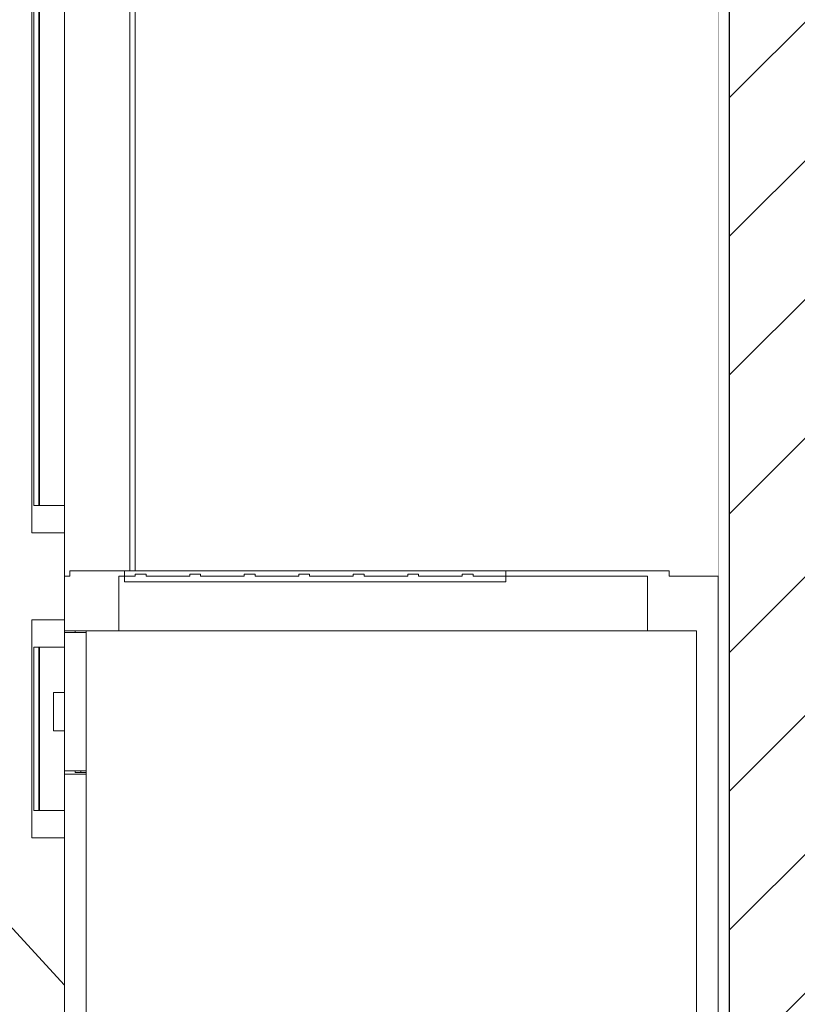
# Model space of a CAD drawing. Header units: millimetres. Extents: x 58537 to 97688, y -8921 to 14216.
# Tile 27 of 189: x 67764 to 68478, y 507 to 1411. Entities that reach past the tile are written whole.
import ezdxf

# ---------------------------------------------------------------- set-up
doc = ezdxf.new("R2010")
doc.units = ezdxf.units.MM
doc.header["$MEASUREMENT"] = 0
doc.linetypes.add('Wipeout_Contour', pattern=[1000, 0, -1000])
for name, color, linetype in [('Nowe_A-Meble-Kuchnia', 7, 'Continuous'), ('Nowe_A-Wymiary-Zewnętrzne', 7, 'Continuous'), ('Nowe_A-Ściany-Działowe', 7, 'Continuous'), ('Nowe_Drzwi Archicad', 7, 'Continuous')]:
    doc.layers.add(name, color=color, linetype=linetype)
for name, color, linetype, lineweight in [('Nowe_A-Meble-Kuchnia_Nr_pióra__24', 7, 'Continuous', 15), ('Nowe_A-Meble-Kuchnia_Nr_pióra__4', 7, 'Continuous', 13), ('Nowe_A-Wymiary-Zewnętrzne_Nr_pióra__46', 5, 'Continuous', 15), ('Nowe_A-Ściany-Działowe_Nr_pióra__27', 7, 'Continuous', 25), ('Nowe_A-Ściany-Działowe_Nr_pióra__47', 7, 'Continuous', 15), ('Nowe_Drzwi Archicad_Nr_pióra__3', 7, 'Continuous', 13)]:
    doc.layers.add(name, color=color, linetype=linetype, lineweight=lineweight)
doc.layers.add('Nowe_A-Wymiary-Zewnętrzne_Nr_pióra__45', color=7, linetype='Continuous', lineweight=15, true_color=0x40a5ff)
doc.layers.add('Nowe_A-Wymiary-Zewnętrzne_Nr_pióra__85', color=7, linetype='Continuous', lineweight=13, true_color=0x80c2ff)
doc.styles.add('STYL_AUTOMATYCZNY_2', font='arial.ttf')
doc.dimstyles.new('STYL_AUTOMATYCZNY__1', dxfattribs={"dimtxt": 125, "dimasz": 47.5, "dimexe": 0.18, "dimexo": 20, "dimgap": 0, "dimtad": 1, "dimdec": 1, "dimlfac": 0.1, "dimzin": 0, "dimdsep": 46, "dimtxsty": 'STYL_AUTOMATYCZNY_2', "dimblk": 'ARROWHEAD_11', "dimblk1": 'ARROWHEAD_11', "dimblk2": 'ARROWHEAD_11', "dimcen": 0.09, "dimclrd": 256, "dimclre": 256, "dimclrt": 5, "dimadec": 1, "dimazin": 0, "dimtfac": 1, "dimtdec": 4, "dimtmove": 0, "dimatfit": 3, "dimfxl": 0, "dimtolj": 1, "dimtzin": 0, "dimarcsym": 0})

# ---------------------------------------------------------------- blocks, each defined once
blk = doc.blocks.new('ElemPrzekroju_81')
at = {"layer": 'Nowe_A-Ściany-Działowe', "linetype": 'Continuous', "lineweight": 0, "true_color": 0x000000}
h = blk.add_hatch(dxfattribs=at)
h.set_pattern_fill('Bloczki_ceramiczne', color=18, style=0, pattern_type=2)
h.set_pattern_definition([(45, (0, 0), (-63.63961, 63.63961), [])])
h.paths.add_polyline_path([(68415.09, 2550), (68415.09, 2540), (68415.09, -140), (68415.09, -210), (68530.09, -210), (68530.09, 2550)])
h = blk.add_hatch(dxfattribs=at)
h.set_pattern_fill('Tynk', color=18, style=0, pattern_type=2)
h.set_pattern_definition([(0, (0, 0), (0, 86.60254), [0, -50]), (0, (25, 43.3), (0, 86.60254), [0, -50])])
h.paths.add_polyline_path([(68415.09, 2540), (68405.09, 2540), (68405.09, -140), (68415.09, -140)])
at = {"layer": 'Nowe_A-Ściany-Działowe_Nr_pióra__27', "color": 7, "linetype": 'Continuous', "lineweight": 25, "flags": 128}
blk.add_lwpolyline([(68415.09, 2550), (68415.09, 2540), (68415.09, -140), (68415.09, -210)], dxfattribs=at)
at = {"layer": 'Nowe_A-Ściany-Działowe_Nr_pióra__47', "color": 7, "linetype": 'Continuous', "lineweight": 15}
blk.add_line((68405.09, 2540), (68405.09, 900), dxfattribs=at)
at = {"layer": 'Nowe_A-Ściany-Działowe_Nr_pióra__47', "color": 7, "linetype": 'Continuous', "lineweight": 15, "flags": 128}
blk.add_lwpolyline([(68405.09, 900), (68405.09, 850), (68405.09, 110), (68405.09, 90), (68405.09, 0), (68405.09, -20), (68405.09, -70), (68405.09, -140)], dxfattribs=at)
blk = doc.blocks.new('ElemPrzekroju_87')
at = {"color": 254, "linetype": 'Wipeout_Contour', "lineweight": 0, "ltscale": 407218.670096}
blk.add_wipeout([(67805.09, 2074.5), (67865.09, 2074.5), (67865.09, 905), (67870.09, 905), (67870.09, 2075), (67805.09, 2075)], dxfattribs=at).dxf.layer = 'Nowe_A-Ściany-Działowe'
blk = doc.blocks.new('ElemPrzekroju_88')
at = {"color": 254, "linetype": 'Wipeout_Contour', "lineweight": 0, "ltscale": 531300.380185}
blk.add_wipeout([(67805.09, 2540), (65240.07, 2540), (65240.07, 12), (65265.07, 12), (65265.07, 0), (67258.07, 0), (67258.07, 2117), (67805.09, 2117)], dxfattribs=at).dxf.layer = 'Nowe_A-Ściany-Działowe'
blk = doc.blocks.new('ElemPrzekroju_89')
at = {"color": 254, "linetype": 'Wipeout_Contour', "lineweight": 0, "ltscale": 271235.297379}
blk.add_wipeout([(67805.09, 1781.67), (67782.28, 1781.67), (67782.28, 965), (67805.09, 965)], dxfattribs=at).dxf.layer = 'Nowe_Drzwi Archicad'
at = {"color": 254, "linetype": 'Wipeout_Contour', "lineweight": 0, "ltscale": 542408.951551}
blk.add_wipeout([(67782.28, 685), (67805.09, 685), (67805.09, 758.05), (67795.09, 758.05), (67795.09, 793.38), (67805.09, 793.38), (67805.09, 835), (67782.28, 835)], dxfattribs=at).dxf.layer = 'Nowe_Drzwi Archicad'
at = {"layer": 'Nowe_Drzwi Archicad_Nr_pióra__3', "color": 7, "linetype": 'Continuous', "lineweight": 13}
blk.add_line((67805.09, 524.76), (67375.07, 992.94), dxfattribs=at)
blk = doc.blocks.new('ElemPrzekroju_91')
at = {"color": 254, "linetype": 'Wipeout_Contour', "lineweight": 0, "ltscale": 474915.998687}
blk.add_wipeout([(67805.09, 2074.5), (67805.09, 900), (67810.09, 900), (67810.09, 905), (67861.61, 905), (67865.09, 905), (67865.09, 2074.5)], dxfattribs=at).dxf.layer = 'Nowe_A-Meble-Kuchnia'
at = {"color": 254, "linetype": 'Wipeout_Contour', "lineweight": 0, "ltscale": 409356.736517}
blk.add_wipeout([(68405.09, 2075), (67870.09, 2075), (67870.09, 905), (68360.09, 905), (68360.09, 900), (68405.09, 900)], dxfattribs=at).dxf.layer = 'Nowe_A-Meble-Kuchnia'
at = {"color": 254, "linetype": 'Wipeout_Contour', "lineweight": 0, "ltscale": 271178.372852}
blk.add_wipeout([(67781.78, 965), (67781.78, 1781.67), (67777.12, 1781.67), (67777.12, 965)], dxfattribs=at).dxf.layer = 'Nowe_A-Meble-Kuchnia'
at = {"color": 254, "linetype": 'Wipeout_Contour', "lineweight": 0, "ltscale": 271261.629151}
blk.add_wipeout([(67805.09, 850), (67805.09, 848.5), (67815.09, 848.5), (67815.09, 850)], dxfattribs=at).dxf.layer = 'Nowe_A-Meble-Kuchnia'
at = {"color": 254, "linetype": 'Wipeout_Contour', "lineweight": 0, "ltscale": 271135.018425}
blk.add_wipeout([(67781.78, 685), (67781.78, 835), (67777.12, 835), (67777.12, 685)], dxfattribs=at).dxf.layer = 'Nowe_A-Meble-Kuchnia'
at = {"color": 254, "linetype": 'Wipeout_Contour', "lineweight": 0, "ltscale": 406913.469418}
blk.add_wipeout([(67805.09, 718.5), (67825.09, 718.5), (67825.09, 720), (67815.09, 720), (67815.09, 721.5), (67805.09, 721.5)], dxfattribs=at).dxf.layer = 'Nowe_A-Meble-Kuchnia'
at = {"color": 254, "linetype": 'Wipeout_Contour', "lineweight": 0, "ltscale": 271228.453141}
blk.add_wipeout([(67802.46, 660), (67805.09, 660), (67805.09, 685), (67802.46, 685)], dxfattribs=at).dxf.layer = 'Nowe_A-Meble-Kuchnia'
at = {"layer": 'Nowe_A-Meble-Kuchnia_Nr_pióra__4', "color": 7, "linetype": 'Continuous', "lineweight": 13}
for p, q in [((67865.09, 905), (67865.09, 2074.5)), ((67870.09, 905), (67870.09, 2075)), ((67805.09, 718.5), (67805.09, 721.5))]:
    blk.add_line(p, q, dxfattribs=at)
at = {"color": 254, "linetype": 'Wipeout_Contour', "lineweight": 0, "ltscale": 271188.694812}
blk.add_wipeout([(67782.28, 1781.67), (67781.78, 1781.67), (67781.78, 965), (67782.28, 965)], dxfattribs=at).dxf.layer = 'Nowe_A-Meble-Kuchnia'
at = {"color": 254, "linetype": 'Wipeout_Contour', "lineweight": 0, "ltscale": 271241.873228}
blk.add_wipeout([(67802.46, 940), (67805.09, 940), (67805.09, 965), (67802.46, 965)], dxfattribs=at).dxf.layer = 'Nowe_A-Meble-Kuchnia'
at = {"color": 254, "linetype": 'Wipeout_Contour', "lineweight": 0, "ltscale": 271236.298811}
blk.add_wipeout([(67805.09, 860), (67802.46, 860), (67802.46, 835), (67805.09, 835)], dxfattribs=at).dxf.layer = 'Nowe_A-Meble-Kuchnia'
at = {"color": 254, "linetype": 'Wipeout_Contour', "lineweight": 0, "ltscale": 271145.342066}
blk.add_wipeout([(67782.28, 835), (67781.78, 835), (67781.78, 685), (67782.28, 685)], dxfattribs=at).dxf.layer = 'Nowe_A-Meble-Kuchnia'
at = {"color": 254, "linetype": 'Wipeout_Contour', "lineweight": 0, "ltscale": 271212.865446}
blk.add_wipeout([(67797.3, 660), (67802.46, 660), (67802.46, 685), (67797.3, 685)], dxfattribs=at).dxf.layer = 'Nowe_A-Meble-Kuchnia'
at = {"layer": 'Nowe_A-Meble-Kuchnia_Nr_pióra__4', "color": 7, "linetype": 'Continuous', "lineweight": 13}
for p, q in [((67805.09, 685), (67802.46, 685)), ((67802.46, 660), (67805.09, 660))]:
    blk.add_line(p, q, dxfattribs=at)
at = {"color": 254, "linetype": 'Wipeout_Contour', "lineweight": 0, "ltscale": 271226.286304}
blk.add_wipeout([(67797.3, 940), (67802.46, 940), (67802.46, 965), (67797.3, 965)], dxfattribs=at).dxf.layer = 'Nowe_A-Meble-Kuchnia'
at = {"color": 254, "linetype": 'Wipeout_Contour', "lineweight": 0, "ltscale": 271220.711567}
blk.add_wipeout([(67802.46, 860), (67797.3, 860), (67797.3, 835), (67802.46, 835)], dxfattribs=at).dxf.layer = 'Nowe_A-Meble-Kuchnia'
at = {"color": 254, "linetype": 'Wipeout_Contour', "lineweight": 0, "ltscale": 271192.661805}
blk.add_wipeout([(67792.36, 660), (67797.3, 660), (67797.3, 685), (67792.36, 685)], dxfattribs=at).dxf.layer = 'Nowe_A-Meble-Kuchnia'
at = {"layer": 'Nowe_A-Meble-Kuchnia_Nr_pióra__4', "color": 7, "linetype": 'Continuous', "lineweight": 13}
for p, q in [((67805.09, 965), (67805.09, 1781.67)), ((67805.09, 965), (67802.46, 965)), ((67805.09, 940), (67805.09, 965)), ((67802.46, 940), (67805.09, 940)), ((67805.09, 900), (67805.09, 940)), ((67805.09, 860), (67802.46, 860)), ((67805.09, 848.5), (67805.09, 850)), ((67802.46, 835), (67805.09, 835)), ((67802.46, 685), (67797.3, 685)), ((67797.3, 660), (67802.46, 660))]:
    blk.add_line(p, q, dxfattribs=at)
at = {"color": 254, "linetype": 'Wipeout_Contour', "lineweight": 0, "ltscale": 271206.083662}
blk.add_wipeout([(67792.36, 940), (67797.3, 940), (67797.3, 965), (67792.36, 965)], dxfattribs=at).dxf.layer = 'Nowe_A-Meble-Kuchnia'
at = {"color": 254, "linetype": 'Wipeout_Contour', "lineweight": 0, "ltscale": 271200.50851}
blk.add_wipeout([(67797.3, 860), (67792.36, 860), (67792.36, 835), (67797.3, 835)], dxfattribs=at).dxf.layer = 'Nowe_A-Meble-Kuchnia'
at = {"color": 254, "linetype": 'Wipeout_Contour', "lineweight": 0, "ltscale": 271173.705155}
blk.add_wipeout([(67787.82, 660), (67792.36, 660), (67792.36, 685), (67787.82, 685)], dxfattribs=at).dxf.layer = 'Nowe_A-Meble-Kuchnia'
at = {"layer": 'Nowe_A-Meble-Kuchnia_Nr_pióra__4', "color": 7, "linetype": 'Continuous', "lineweight": 13}
for p, q in [((67802.46, 965), (67797.3, 965)), ((67797.3, 940), (67802.46, 940)), ((67802.46, 860), (67797.3, 860)), ((67797.3, 835), (67802.46, 835)), ((67797.3, 685), (67792.36, 685)), ((67792.36, 660), (67797.3, 660))]:
    blk.add_line(p, q, dxfattribs=at)
at = {"color": 254, "linetype": 'Wipeout_Contour', "lineweight": 0, "ltscale": 271187.127951}
blk.add_wipeout([(67787.82, 940), (67792.36, 940), (67792.36, 965), (67787.82, 965)], dxfattribs=at).dxf.layer = 'Nowe_A-Meble-Kuchnia'
at = {"color": 254, "linetype": 'Wipeout_Contour', "lineweight": 0, "ltscale": 271181.552409}
blk.add_wipeout([(67792.36, 860), (67787.82, 860), (67787.82, 835), (67792.36, 835)], dxfattribs=at).dxf.layer = 'Nowe_A-Meble-Kuchnia'
at = {"color": 254, "linetype": 'Wipeout_Contour', "lineweight": 0, "ltscale": 271156.571485}
blk.add_wipeout([(67783.8, 660), (67787.82, 660), (67787.82, 685), (67783.8, 685)], dxfattribs=at).dxf.layer = 'Nowe_A-Meble-Kuchnia'
at = {"layer": 'Nowe_A-Meble-Kuchnia_Nr_pióra__4', "color": 7, "linetype": 'Continuous', "lineweight": 13}
for p, q in [((67797.3, 965), (67792.36, 965)), ((67792.36, 940), (67797.3, 940)), ((67797.3, 860), (67792.36, 860)), ((67792.36, 835), (67797.3, 835))]:
    blk.add_line(p, q, dxfattribs=at)
at = {"color": 254, "linetype": 'Wipeout_Contour', "lineweight": 0, "ltscale": 271169.995129}
blk.add_wipeout([(67783.8, 940), (67787.82, 940), (67787.82, 965), (67783.8, 965)], dxfattribs=at).dxf.layer = 'Nowe_A-Meble-Kuchnia'
at = {"color": 254, "linetype": 'Wipeout_Contour', "lineweight": 0, "ltscale": 271164.419235}
blk.add_wipeout([(67787.82, 860), (67783.8, 860), (67783.8, 835), (67787.82, 835)], dxfattribs=at).dxf.layer = 'Nowe_A-Meble-Kuchnia'
at = {"color": 254, "linetype": 'Wipeout_Contour', "lineweight": 0, "ltscale": 271141.781394}
blk.add_wipeout([(67780.42, 660), (67783.8, 660), (67783.8, 685), (67780.42, 685)], dxfattribs=at).dxf.layer = 'Nowe_A-Meble-Kuchnia'
at = {"layer": 'Nowe_A-Meble-Kuchnia_Nr_pióra__4', "color": 7, "linetype": 'Continuous', "lineweight": 13}
for p, q in [((67792.36, 685), (67787.82, 685)), ((67787.82, 660), (67792.36, 660))]:
    blk.add_line(p, q, dxfattribs=at)
at = {"color": 254, "linetype": 'Wipeout_Contour', "lineweight": 0, "ltscale": 271155.20577}
blk.add_wipeout([(67780.42, 940), (67783.8, 940), (67783.8, 965), (67780.42, 965)], dxfattribs=at).dxf.layer = 'Nowe_A-Meble-Kuchnia'
at = {"color": 254, "linetype": 'Wipeout_Contour', "lineweight": 0, "ltscale": 271149.629571}
blk.add_wipeout([(67783.8, 860), (67780.42, 860), (67780.42, 835), (67783.8, 835)], dxfattribs=at).dxf.layer = 'Nowe_A-Meble-Kuchnia'
at = {"color": 254, "linetype": 'Wipeout_Contour', "lineweight": 0, "ltscale": 271129.784269}
blk.add_wipeout([(67777.8, 660), (67780.42, 660), (67780.42, 685), (67777.8, 685)], dxfattribs=at).dxf.layer = 'Nowe_A-Meble-Kuchnia'
at = {"layer": 'Nowe_A-Meble-Kuchnia_Nr_pióra__4', "color": 7, "linetype": 'Continuous', "lineweight": 13}
for p, q in [((67792.36, 965), (67787.82, 965)), ((67787.82, 940), (67792.36, 940)), ((67792.36, 860), (67787.82, 860)), ((67787.82, 835), (67792.36, 835)), ((67787.82, 685), (67783.8, 685)), ((67783.8, 660), (67787.82, 660))]:
    blk.add_line(p, q, dxfattribs=at)
at = {"color": 254, "linetype": 'Wipeout_Contour', "lineweight": 0, "ltscale": 271143.209239}
blk.add_wipeout([(67777.8, 940), (67780.42, 940), (67780.42, 965), (67777.8, 965)], dxfattribs=at).dxf.layer = 'Nowe_A-Meble-Kuchnia'
at = {"color": 254, "linetype": 'Wipeout_Contour', "lineweight": 0, "ltscale": 271137.632794}
blk.add_wipeout([(67780.42, 860), (67777.8, 860), (67777.8, 835), (67780.42, 835)], dxfattribs=at).dxf.layer = 'Nowe_A-Meble-Kuchnia'
at = {"layer": 'Nowe_A-Meble-Kuchnia_Nr_pióra__4', "color": 7, "linetype": 'Continuous', "lineweight": 13}
for p, q in [((67787.82, 965), (67783.8, 965)), ((67783.8, 940), (67787.82, 940)), ((67787.82, 860), (67783.8, 860)), ((67783.8, 835), (67787.82, 835))]:
    blk.add_line(p, q, dxfattribs=at)
at = {"color": 254, "linetype": 'Wipeout_Contour', "lineweight": 0, "ltscale": 542337.946687}
blk.add_wipeout([(67777.8, 1806.67), (67776, 1806.67), (67776, 940), (67777.8, 940), (67777.8, 965), (67777.12, 965), (67777.12, 1781.67), (67777.8, 1781.67)], dxfattribs=at).dxf.layer = 'Nowe_A-Meble-Kuchnia'
at = {"color": 254, "linetype": 'Wipeout_Contour', "lineweight": 0, "ltscale": 542250.733194}
blk.add_wipeout([(67777.8, 860), (67776, 860), (67776, 660), (67777.8, 660), (67777.8, 685), (67777.12, 685), (67777.12, 835), (67777.8, 835)], dxfattribs=at).dxf.layer = 'Nowe_A-Meble-Kuchnia'
at = {"layer": 'Nowe_A-Meble-Kuchnia_Nr_pióra__4', "color": 7, "linetype": 'Continuous', "lineweight": 13}
for p, q in [((67781.78, 965), (67781.78, 1781.67)), ((67782.28, 1781.67), (67782.28, 965)), ((67781.78, 685), (67781.78, 835)), ((67782.28, 835), (67782.28, 685))]:
    blk.add_line(p, q, dxfattribs=at)
at = {"color": 254, "linetype": 'Wipeout_Contour', "lineweight": 0, "ltscale": 271163.368437}
blk.add_wipeout([(67776, 1806.67), (67775.09, 1806.67), (67775.09, 940), (67776, 940)], dxfattribs=at).dxf.layer = 'Nowe_A-Meble-Kuchnia'
at = {"color": 254, "linetype": 'Wipeout_Contour', "lineweight": 0, "ltscale": 271119.520068}
blk.add_wipeout([(67776, 860), (67775.09, 860), (67775.09, 660), (67776, 660)], dxfattribs=at).dxf.layer = 'Nowe_A-Meble-Kuchnia'
at = {"layer": 'Nowe_A-Meble-Kuchnia_Nr_pióra__4', "color": 7, "linetype": 'Continuous', "lineweight": 13}
for p, q in [((67775.09, 1806.67), (67775.09, 940)), ((67777.12, 965), (67777.12, 1781.67)), ((67777.8, 965), (67777.12, 965)), ((67780.42, 965), (67777.8, 965)), ((67783.8, 965), (67780.42, 965)), ((67775.09, 940), (67776, 940)), ((67776, 940), (67777.8, 940)), ((67777.8, 940), (67780.42, 940)), ((67780.42, 940), (67783.8, 940)), ((67776, 860), (67775.09, 860)), ((67775.09, 860), (67775.09, 660)), ((67777.8, 860), (67776, 860)), ((67780.42, 860), (67777.8, 860)), ((67783.8, 860), (67780.42, 860)), ((67777.12, 685), (67777.12, 835)), ((67777.12, 835), (67777.8, 835)), ((67777.8, 835), (67780.42, 835)), ((67780.42, 835), (67783.8, 835)), ((67777.8, 685), (67777.12, 685)), ((67780.42, 685), (67777.8, 685)), ((67783.8, 685), (67780.42, 685)), ((67775.09, 660), (67776, 660)), ((67776, 660), (67777.8, 660)), ((67777.8, 660), (67780.42, 660)), ((67780.42, 660), (67783.8, 660))]:
    blk.add_line(p, q, dxfattribs=at)
blk = doc.blocks.new('ElemPrzekroju_92')
at = {"color": 254, "linetype": 'Wipeout_Contour', "lineweight": 0, "ltscale": 271301.626014}
blk.add_wipeout([(67815.09, 848.5), (67825.09, 848.5), (67825.09, 850), (67815.09, 850)], dxfattribs=at).dxf.layer = 'Nowe_A-Meble-Kuchnia'
at = {"color": 254, "linetype": 'Wipeout_Contour', "lineweight": 0, "ltscale": 271218.767912}
blk.add_wipeout([(67795.09, 793.38), (67795.09, 786.63), (67805.09, 786.63), (67805.09, 793.38)], dxfattribs=at).dxf.layer = 'Nowe_A-Meble-Kuchnia'
at = {"color": 254, "linetype": 'Wipeout_Contour', "lineweight": 0, "ltscale": 271305.676429}
blk.add_wipeout([(67825.09, 721.5), (67820.09, 721.5), (67820.09, 720), (67825.09, 720)], dxfattribs=at).dxf.layer = 'Nowe_A-Meble-Kuchnia'
at = {"layer": 'Nowe_A-Meble-Kuchnia_Nr_pióra__4', "color": 7, "linetype": 'Continuous', "lineweight": 13}
for p, q in [((67815.09, 850), (67815.09, 848.5)), ((67805.09, 793.38), (67795.09, 793.38))]:
    blk.add_line(p, q, dxfattribs=at)
at = {"color": 254, "linetype": 'Wipeout_Contour', "lineweight": 0, "ltscale": 271218.359177}
blk.add_wipeout([(67795.09, 786.63), (67795.09, 775.71), (67805.09, 775.71), (67805.09, 786.63)], dxfattribs=at).dxf.layer = 'Nowe_A-Meble-Kuchnia'
at = {"color": 254, "linetype": 'Wipeout_Contour', "lineweight": 0, "ltscale": 271285.677556}
blk.add_wipeout([(67820.09, 721.5), (67815.09, 721.5), (67815.09, 720), (67820.09, 720)], dxfattribs=at).dxf.layer = 'Nowe_A-Meble-Kuchnia'
at = {"layer": 'Nowe_A-Meble-Kuchnia_Nr_pióra__4', "color": 7, "linetype": 'Continuous', "lineweight": 13}
for p, q in [((67795.09, 793.38), (67795.09, 786.63)), ((67815.09, 721.5), (67815.09, 720)), ((67820.09, 720), (67815.09, 720)), ((67820.09, 721.5), (67820.09, 720)), ((67825.09, 720), (67820.09, 720))]:
    blk.add_line(p, q, dxfattribs=at)
at = {"color": 254, "linetype": 'Wipeout_Contour', "lineweight": 0, "ltscale": 271217.859641}
blk.add_wipeout([(67795.09, 775.71), (67795.09, 764.8), (67805.09, 764.8), (67805.09, 775.71)], dxfattribs=at).dxf.layer = 'Nowe_A-Meble-Kuchnia'
at = {"layer": 'Nowe_A-Meble-Kuchnia_Nr_pióra__4', "color": 7, "linetype": 'Continuous', "lineweight": 13}
blk.add_line((67795.09, 786.63), (67795.09, 775.71), dxfattribs=at)
at = {"color": 254, "linetype": 'Wipeout_Contour', "lineweight": 0, "ltscale": 271217.460109}
blk.add_wipeout([(67795.09, 764.8), (67795.09, 758.05), (67805.09, 758.05), (67805.09, 764.8)], dxfattribs=at).dxf.layer = 'Nowe_A-Meble-Kuchnia'
at = {"layer": 'Nowe_A-Meble-Kuchnia_Nr_pióra__4', "color": 7, "linetype": 'Continuous', "lineweight": 13}
for p, q in [((67795.09, 775.71), (67795.09, 764.8)), ((67795.09, 764.8), (67795.09, 758.05)), ((67805.09, 758.05), (67795.09, 758.05))]:
    blk.add_line(p, q, dxfattribs=at)
blk = doc.blocks.new('ElemPrzekroju_359')
at = {"layer": 'Nowe_A-Meble-Kuchnia_Nr_pióra__24', "color": 7, "linetype": 'Continuous', "lineweight": 15}
for p, q in [((67810.09, 905), (67810.09, 900)), ((68360.09, 905), (68360.09, 900)), ((67805.09, 900), (67805.09, 850)), ((67810.09, 900), (67805.09, 900)), ((68405.09, 900), (68360.09, 900)), ((67805.09, 848.5), (67805.09, 721.5)), ((67805.09, 718.5), (67805.09, 91.5))]:
    blk.add_line(p, q, dxfattribs=at)
at = {"color": 254, "linetype": 'Wipeout_Contour', "lineweight": 0, "ltscale": 272861.194901}
blk.add_wipeout([(68210.09, 900), (68210.09, 905), (68208.57, 905), (68208.57, 900)], dxfattribs=at).dxf.layer = 'Nowe_A-Meble-Kuchnia'
at = {"color": 254, "linetype": 'Wipeout_Contour', "lineweight": 0, "ltscale": 272433.257239}
blk.add_wipeout([(68385.09, 850), (67825.09, 850), (67825.09, 395), (68385.09, 395)], dxfattribs=at).dxf.layer = 'Nowe_A-Meble-Kuchnia'
at = {"layer": 'Nowe_A-Meble-Kuchnia_Nr_pióra__24', "color": 7, "linetype": 'Continuous', "lineweight": 15}
for p, q in [((68385.09, 850), (68385.09, 395)), ((67825.09, 848.5), (67805.09, 848.5)), ((67825.09, 848.5), (67825.09, 721.5)), ((67825.09, 721.5), (67805.09, 721.5)), ((67825.09, 718.5), (67805.09, 718.5)), ((67825.09, 718.5), (67825.09, 395))]:
    blk.add_line(p, q, dxfattribs=at)
at = {"layer": 'Nowe_A-Meble-Kuchnia_Nr_pióra__4', "color": 7, "linetype": 'Continuous', "lineweight": 13}
for p, q in [((67825.09, 848.5), (67825.09, 850)), ((67825.09, 718.5), (67825.09, 721.5))]:
    blk.add_line(p, q, dxfattribs=at)
at = {"color": 254, "linetype": 'Wipeout_Contour', "lineweight": 0, "ltscale": 272849.480197}
blk.add_wipeout([(68208.57, 900), (68208.57, 905), (68204.23, 905), (68204.23, 900)], dxfattribs=at).dxf.layer = 'Nowe_A-Meble-Kuchnia'
at = {"layer": 'Nowe_A-Meble-Kuchnia_Nr_pióra__24', "color": 7, "linetype": 'Continuous', "lineweight": 15}
blk.add_line((68360.09, 905), (68210.09, 905), dxfattribs=at)
at = {"color": 254, "linetype": 'Wipeout_Contour', "lineweight": 0, "ltscale": 272827.834248}
blk.add_wipeout([(68204.23, 900), (68204.23, 905), (68197.74, 905), (68197.74, 900)], dxfattribs=at).dxf.layer = 'Nowe_A-Meble-Kuchnia'
at = {"layer": 'Nowe_A-Meble-Kuchnia_Nr_pióra__4', "color": 7, "linetype": 'Continuous', "lineweight": 13}
for p, q in [((68208.57, 905), (68204.23, 905)), ((68210.09, 905), (68208.57, 905))]:
    blk.add_line(p, q, dxfattribs=at)
at = {"color": 254, "linetype": 'Wipeout_Contour', "lineweight": 0, "ltscale": 272799.552453}
blk.add_wipeout([(68197.74, 900), (68197.74, 905), (68190.09, 905), (68190.09, 900)], dxfattribs=at).dxf.layer = 'Nowe_A-Meble-Kuchnia'
at = {"layer": 'Nowe_A-Meble-Kuchnia_Nr_pióra__4', "color": 7, "linetype": 'Continuous', "lineweight": 13}
blk.add_line((68204.23, 905), (68197.74, 905), dxfattribs=at)
at = {"color": 254, "linetype": 'Wipeout_Contour', "lineweight": 0, "ltscale": 1905508.340306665}
blk.add_wipeout([(67880.09, 900), (67920.09, 900), (67920.09, 902), (67930.09, 902), (67930.09, 900), (67970.09, 900), (67970.09, 902), (67980.09, 902), (67980.09, 900), (68020.09, 900), (68020.09, 902), (68030.09, 902), (68030.09, 900), (68070.09, 900), (68070.09, 902), (68080.09, 902), (68080.09, 900), (68120.09, 900), (68120.09, 902), (68130.09, 902), (68130.09, 900), (68170.09, 900), (68170.09, 902), (68180.09, 902), (68180.09, 900), (68190.09, 900), (68190.09, 905), (67880.09, 905)], dxfattribs=at).dxf.layer = 'Nowe_A-Meble-Kuchnia'
at = {"layer": 'Nowe_A-Meble-Kuchnia_Nr_pióra__4', "color": 7, "linetype": 'Continuous', "lineweight": 13}
blk.add_line((68197.74, 905), (68190.09, 905), dxfattribs=at)
at = {"color": 254, "linetype": 'Wipeout_Contour', "lineweight": 0, "ltscale": 271529.10265}
blk.add_wipeout([(67872.44, 905), (67872.44, 902), (67880.09, 902), (67880.09, 905)], dxfattribs=at).dxf.layer = 'Nowe_A-Meble-Kuchnia'
at = {"layer": 'Nowe_A-Meble-Kuchnia_Nr_pióra__4', "color": 7, "linetype": 'Continuous', "lineweight": 13}
blk.add_line((68190.09, 905), (67880.09, 905), dxfattribs=at)
at = {"color": 254, "linetype": 'Wipeout_Contour', "lineweight": 0, "ltscale": 407252.654553}
blk.add_wipeout([(67872.44, 905), (67865.95, 905), (67865.95, 900), (67870.09, 900), (67870.09, 902), (67872.44, 902)], dxfattribs=at).dxf.layer = 'Nowe_A-Meble-Kuchnia'
at = {"layer": 'Nowe_A-Meble-Kuchnia_Nr_pióra__4', "color": 7, "linetype": 'Continuous', "lineweight": 13}
blk.add_line((67880.09, 905), (67872.44, 905), dxfattribs=at)
at = {"color": 254, "linetype": 'Wipeout_Contour', "lineweight": 0, "ltscale": 271479.121857}
blk.add_wipeout([(67865.95, 900), (67865.95, 905), (67861.61, 905), (67861.61, 900)], dxfattribs=at).dxf.layer = 'Nowe_A-Meble-Kuchnia'
at = {"color": 254, "linetype": 'Wipeout_Contour', "lineweight": 0, "ltscale": 271467.407164}
blk.add_wipeout([(67861.61, 900), (67861.61, 905), (67860.09, 905), (67860.09, 900)], dxfattribs=at).dxf.layer = 'Nowe_A-Meble-Kuchnia'
at = {"layer": 'Nowe_A-Meble-Kuchnia_Nr_pióra__24', "color": 7, "linetype": 'Continuous', "lineweight": 15}
blk.add_line((67860.09, 905), (67810.09, 905), dxfattribs=at)
at = {"layer": 'Nowe_A-Meble-Kuchnia_Nr_pióra__4', "color": 7, "linetype": 'Continuous', "lineweight": 13}
for p, q in [((67861.61, 905), (67860.09, 905)), ((67865.95, 905), (67861.61, 905)), ((67872.44, 905), (67865.95, 905))]:
    blk.add_line(p, q, dxfattribs=at)
at = {"color": 254, "linetype": 'Wipeout_Contour', "lineweight": 0, "ltscale": 544577.437402}
blk.add_wipeout([(67855.09, 850), (68340.09, 850), (68340.09, 900), (68210.09, 900), (68210.09, 895), (67860.09, 895), (67860.09, 900), (67855.09, 900)], dxfattribs=at).dxf.layer = 'Nowe_A-Meble-Kuchnia'
at = {"layer": 'Nowe_A-Meble-Kuchnia_Nr_pióra__24', "color": 7, "linetype": 'Continuous', "lineweight": 15}
for p, q in [((67855.09, 900), (67855.09, 850)), ((68210.09, 895), (67860.09, 895)), ((67870.09, 902), (67870.09, 900)), ((67880.09, 902), (67870.09, 902)), ((67880.09, 902), (67880.09, 900)), ((67920.09, 900), (67880.09, 900)), ((67920.09, 902), (67920.09, 900)), ((67930.09, 902), (67920.09, 902)), ((67930.09, 902), (67930.09, 900)), ((67970.09, 900), (67930.09, 900)), ((67970.09, 902), (67970.09, 900)), ((67980.09, 902), (67970.09, 902)), ((67980.09, 902), (67980.09, 900)), ((68020.09, 900), (67980.09, 900)), ((68020.09, 902), (68020.09, 900)), ((68030.09, 902), (68020.09, 902)), ((68030.09, 902), (68030.09, 900)), ((68070.09, 900), (68030.09, 900)), ((68070.09, 902), (68070.09, 900)), ((68080.09, 902), (68070.09, 902)), ((68080.09, 902), (68080.09, 900)), ((68120.09, 900), (68080.09, 900)), ((68120.09, 902), (68120.09, 900)), ((68130.09, 902), (68120.09, 902)), ((68130.09, 902), (68130.09, 900)), ((68170.09, 900), (68130.09, 900)), ((68170.09, 902), (68170.09, 900)), ((68180.09, 902), (68170.09, 902)), ((68180.09, 902), (68180.09, 900)), ((68340.09, 900), (68340.09, 850)), ((67855.09, 850), (67805.09, 850)), ((68385.09, 850), (68340.09, 850))]:
    blk.add_line(p, q, dxfattribs=at)
at = {"layer": 'Nowe_A-Meble-Kuchnia_Nr_pióra__24', "color": 7, "linetype": 'Continuous', "lineweight": 15, "flags": 128}
for points in [[(67860.09, 905), (67860.09, 900), (67860.09, 895)], [(68210.09, 905), (68210.09, 900), (68210.09, 895)], [(67870.09, 900), (67860.09, 900), (67855.09, 900)], [(68340.09, 900), (68210.09, 900), (68180.09, 900)]]:
    blk.add_lwpolyline(points, dxfattribs=at)
at = {"layer": 'Nowe_A-Meble-Kuchnia_Nr_pióra__4', "color": 7, "linetype": 'Continuous', "lineweight": 13}
blk.add_line((68340.09, 850), (67855.09, 850), dxfattribs=at)
blk = doc.blocks.new('*D1013')
at = {"layer": 'Nowe_A-Wymiary-Zewnętrzne_Nr_pióra__45', "linetype": 'Continuous', "lineweight": 15, "true_color": 0x40a5ff}
for points in [[(93173.54, 2200), (93174.49, 2195.22), (93177.2, 2191.16), (93181.25, 2188.45), (93186.04, 2187.5), (93190.82, 2188.45), (93194.88, 2191.16), (93197.59, 2195.22), (93198.54, 2200), (93197.59, 2204.78), (93194.88, 2208.84), (93190.82, 2211.55), (93186.04, 2212.5), (93181.25, 2211.55), (93177.2, 2208.84), (93174.49, 2204.78)], [(93173.54, 0), (93174.49, -4.78), (93177.2, -8.84), (93181.25, -11.55), (93186.04, -12.5), (93190.82, -11.55), (93194.88, -8.84), (93197.59, -4.78), (93198.54, 0), (93197.59, 4.78), (93194.88, 8.84), (93190.82, 11.55), (93186.04, 12.5), (93181.25, 11.55), (93177.2, 8.84), (93174.49, 4.78)]]:
    blk.add_hatch(color=161, dxfattribs=at).paths.add_polyline_path(points)
at = {"layer": 'Nowe_A-Wymiary-Zewnętrzne_Nr_pióra__45', "color": 161, "linetype": 'Continuous', "lineweight": 15, "true_color": 0x40a5ff}
for centre in [(93186.04, 2200), (93186.04, 0)]:
    blk.add_circle(centre, 12.5, dxfattribs=at)
at = {"layer": 'Nowe_A-Wymiary-Zewnętrzne_Nr_pióra__85', "color": 151, "linetype": 'Continuous', "lineweight": 13, "true_color": 0x80c2ff}
for p, q in [((93173.54, 2200), (93139.16, 2200)), ((93232.91, 2200), (93198.54, 2200)), ((93186.04, 12.5), (93186.04, 2187.5)), ((93173.54, 0), (93139.16, 0)), ((93232.91, 0), (93198.54, 0))]:
    blk.add_line(p, q, dxfattribs=at)
at = {"layer": 'Nowe_A-Wymiary-Zewnętrzne_Nr_pióra__46', "color": 5, "lineweight": 15, "char_height": 125, "attachment_point": 7, "rotation": 90, "style": 'STYL_AUTOMATYCZNY_2'}
for s, insert in [('\\A1;{\\pql;\\fArial|b0|i0|c238|p0;\\W1.000000;220,0}', (93161.04, 1052.33)), ('\\A1;{\\pql;\\fArial|b0|i0|c238|p0;\\W1.000000;14,0}', (93161.04, 12.5))]:
    blk.add_mtext(s, dxfattribs=dict(at, insert=insert))
blk = doc.blocks.new('ARROWHEAD_11')
at = {"color": 0, "linetype": 'Continuous', "lineweight": 0}
blk.add_line((0, 0), (-1, 0), dxfattribs=at)
at = {"color": 0, "linetype": 'Continuous', "lineweight": 0, "const_width": 0.25, "flags": 128}
blk.add_lwpolyline([(-0.125, 0, 1), (0.125, 0, 1)], format="xyb", close=True, dxfattribs=at)
blk = doc.blocks.new('*D1027')
at = {"layer": 'Nowe_A-Wymiary-Zewnętrzne_Nr_pióra__45', "linetype": 'Continuous', "lineweight": 15, "true_color": 0x40a5ff}
for points in [[(93506.73, 12845.37), (93507.68, 12840.59), (93510.39, 12836.54), (93514.45, 12833.83), (93519.23, 12832.87), (93524.01, 12833.83), (93528.07, 12836.54), (93530.78, 12840.59), (93531.73, 12845.37), (93530.78, 12850.16), (93528.07, 12854.21), (93524.01, 12856.92), (93519.23, 12857.87), (93514.45, 12856.92), (93510.39, 12854.21), (93507.68, 12850.16)], [(93506.73, -450), (93507.68, -454.78), (93510.39, -458.84), (93514.45, -461.55), (93519.23, -462.5), (93524.01, -461.55), (93528.07, -458.84), (93530.78, -454.78), (93531.73, -450), (93530.78, -445.22), (93528.07, -441.16), (93524.01, -438.45), (93519.23, -437.5), (93514.45, -438.45), (93510.39, -441.16), (93507.68, -445.22)]]:
    blk.add_hatch(color=161, dxfattribs=at).paths.add_polyline_path(points)
at = {"layer": 'Nowe_A-Wymiary-Zewnętrzne_Nr_pióra__45', "color": 161, "linetype": 'Continuous', "lineweight": 15, "true_color": 0x40a5ff}
for centre in [(93519.23, 12845.37), (93519.23, -450)]:
    blk.add_circle(centre, 12.5, dxfattribs=at)
at = {"layer": 'Nowe_A-Wymiary-Zewnętrzne_Nr_pióra__85', "color": 151, "linetype": 'Continuous', "lineweight": 13, "true_color": 0x80c2ff}
for p, q in [((93519.23, 12857.87), (93519.23, 12870.37)), ((93506.73, 12845.37), (93472.36, 12845.37)), ((93566.11, 12845.37), (93531.73, 12845.37)), ((93519.23, -437.5), (93519.23, 12832.87)), ((93506.73, -450), (93472.36, -450)), ((93566.11, -450), (93531.73, -450)), ((93519.23, -475), (93519.23, -462.5))]:
    blk.add_line(p, q, dxfattribs=at)
at = {"layer": 'Nowe_A-Wymiary-Zewnętrzne_Nr_pióra__46', "color": 5, "lineweight": 15, "insert": (93494.23, 5911.71), "char_height": 125, "attachment_point": 7, "rotation": 90, "style": 'STYL_AUTOMATYCZNY_2'}
blk.add_mtext('\\A1;{\\pql;\\fArial|b0|i0|c238|p0;\\W1.000000;1\xa0329,5}', dxfattribs=at)
blk = doc.blocks.new('*D1032')
at = {"layer": 'Nowe_A-Wymiary-Zewnętrzne_Nr_pióra__45', "linetype": 'Continuous', "lineweight": 15, "true_color": 0x40a5ff}
for points in [[(90228.51, 2200), (90229.46, 2195.22), (90232.17, 2191.16), (90236.23, 2188.45), (90241.01, 2187.5), (90245.79, 2188.45), (90249.85, 2191.16), (90252.56, 2195.22), (90253.51, 2200), (90252.56, 2204.78), (90249.85, 2208.84), (90245.79, 2211.55), (90241.01, 2212.5), (90236.23, 2211.55), (90232.17, 2208.84), (90229.46, 2204.78)], [(90228.51, 0), (90229.46, -4.78), (90232.17, -8.84), (90236.23, -11.55), (90241.01, -12.5), (90245.79, -11.55), (90249.85, -8.84), (90252.56, -4.78), (90253.51, 0), (90252.56, 4.78), (90249.85, 8.84), (90245.79, 11.55), (90241.01, 12.5), (90236.23, 11.55), (90232.17, 8.84), (90229.46, 4.78)]]:
    blk.add_hatch(color=161, dxfattribs=at).paths.add_polyline_path(points)
at = {"layer": 'Nowe_A-Wymiary-Zewnętrzne_Nr_pióra__45', "color": 161, "linetype": 'Continuous', "lineweight": 15, "true_color": 0x40a5ff}
for centre in [(90241.01, 2200), (90241.01, 0)]:
    blk.add_circle(centre, 12.5, dxfattribs=at)
at = {"layer": 'Nowe_A-Wymiary-Zewnętrzne_Nr_pióra__85', "color": 151, "linetype": 'Continuous', "lineweight": 13, "true_color": 0x80c2ff}
for p, q in [((90228.51, 2200), (90194.13, 2200)), ((90287.88, 2200), (90253.51, 2200)), ((90241.01, 12.5), (90241.01, 2187.5)), ((90228.51, 0), (90194.13, 0)), ((90287.88, 0), (90253.51, 0))]:
    blk.add_line(p, q, dxfattribs=at)
at = {"layer": 'Nowe_A-Wymiary-Zewnętrzne_Nr_pióra__46', "color": 5, "lineweight": 15, "char_height": 125, "attachment_point": 7, "rotation": 90, "style": 'STYL_AUTOMATYCZNY_2'}
for s, insert in [('\\A1;{\\pql;\\fArial|b0|i0|c238|p0;\\W1.000000;34,0}', (90216.01, 1853.85)), ('\\A1;{\\pql;\\fArial|b0|i0|c238|p0;\\W1.000000;220,0}', (90216.01, 718.68))]:
    blk.add_mtext(s, dxfattribs=dict(at, insert=insert))
blk = doc.blocks.new('*D1049')
at = {"layer": 'Nowe_A-Wymiary-Zewnętrzne_Nr_pióra__45', "linetype": 'Continuous', "lineweight": 15, "true_color": 0x40a5ff}
for points in [[(77300.15, 1370), (77301.1, 1365.22), (77303.81, 1361.16), (77307.87, 1358.45), (77312.65, 1357.5), (77317.44, 1358.45), (77321.49, 1361.16), (77324.2, 1365.22), (77325.15, 1370), (77324.2, 1374.78), (77321.49, 1378.84), (77317.44, 1381.55), (77312.65, 1382.5), (77307.87, 1381.55), (77303.81, 1378.84), (77301.1, 1374.78)], [(77300.15, 0), (77301.1, -4.78), (77303.81, -8.84), (77307.87, -11.55), (77312.65, -12.5), (77317.44, -11.55), (77321.49, -8.84), (77324.2, -4.78), (77325.15, 0), (77324.2, 4.78), (77321.49, 8.84), (77317.44, 11.55), (77312.65, 12.5), (77307.87, 11.55), (77303.81, 8.84), (77301.1, 4.78)]]:
    blk.add_hatch(color=161, dxfattribs=at).paths.add_polyline_path(points)
at = {"layer": 'Nowe_A-Wymiary-Zewnętrzne_Nr_pióra__45', "color": 161, "linetype": 'Continuous', "lineweight": 15, "true_color": 0x40a5ff}
for centre in [(77312.65, 1370), (77312.65, 0)]:
    blk.add_circle(centre, 12.5, dxfattribs=at)
at = {"layer": 'Nowe_A-Wymiary-Zewnętrzne_Nr_pióra__85', "color": 151, "linetype": 'Continuous', "lineweight": 13, "true_color": 0x80c2ff}
for p, q in [((77300.15, 1370), (77265.78, 1370)), ((77359.53, 1370), (77325.15, 1370)), ((77312.65, 12.5), (77312.65, 1357.5)), ((77300.15, 0), (77265.78, 0)), ((77359.53, 0), (77325.15, 0))]:
    blk.add_line(p, q, dxfattribs=at)
at = {"layer": 'Nowe_A-Wymiary-Zewnętrzne_Nr_pióra__46', "color": 5, "lineweight": 15, "char_height": 125, "attachment_point": 7, "rotation": 90, "style": 'STYL_AUTOMATYCZNY_2'}
for s, insert in [('\\A1;{\\pql;\\fArial|b0|i0|c238|p0;\\W1.000000;16,0}', (77287.65, 1023.85)), ('\\A1;{\\pql;\\fArial|b0|i0|c238|p0;\\W1.000000;137,0}', (77287.65, 303.68))]:
    blk.add_mtext(s, dxfattribs=dict(at, insert=insert))

msp = doc.modelspace()

# ---------------------------------------------------------------- block references
at = {"layer": 'Nowe_A-Ściany-Działowe', "lineweight": 0}
msp.add_blockref('ElemPrzekroju_81', (0, 0), dxfattribs=at)

# ---------------------------------------------------------------- next in the draw order: block references
msp.add_blockref('ElemPrzekroju_87', (0, 0), dxfattribs=at)

# ---------------------------------------------------------------- next in the draw order: block references
msp.add_blockref('ElemPrzekroju_88', (0, 0), dxfattribs=at)

# ---------------------------------------------------------------- next in the draw order: block references
at = {"layer": 'Nowe_Drzwi Archicad', "lineweight": 0}
msp.add_blockref('ElemPrzekroju_89', (0, 0), dxfattribs=at)

# ---------------------------------------------------------------- next in the draw order: block references
at = {"layer": 'Nowe_A-Meble-Kuchnia', "lineweight": 0}
msp.add_blockref('ElemPrzekroju_91', (0, 0), dxfattribs=at)

# ---------------------------------------------------------------- next in the draw order: block references
msp.add_blockref('ElemPrzekroju_92', (0, 0), dxfattribs=at)

# ---------------------------------------------------------------- next in the draw order: block references
msp.add_blockref('ElemPrzekroju_359', (0, 0), dxfattribs=at)

# ---------------------------------------------------------------- next in the draw order: dimensions: what is measured, and where the dimension line sits
at = {"layer": 'Nowe_A-Wymiary-Zewnętrzne', "color": 151, "linetype": 'Continuous', "lineweight": 13, "true_color": 0x80c2ff}
for base, p1, p2, picture, middle in [((93519.23, 12845.37), (63041.84, -450), (64717.21, 12845.37), '*D1027', (93431.73, 6192.83)), ((93186.04, 2200), (58537.27, 0), (64770.07, 2200), '*D1013', (93098.54, 1261.72)), ((90241.01, 2200), (58537.27, 0), (65240.07, 2200), '*D1032', (90153.51, 928.07)), ((77312.65, 1370), (58537.27, 0), (77870.07, 1370), '*D1049', (77225.15, 513.07))]:
    dim = msp.add_linear_dim(base=base, p1=p1, p2=p2, angle=90, dimstyle='STYL_AUTOMATYCZNY__1', dxfattribs=at)
    dim.commit()
    dim.dimension.update_dxf_attribs({"geometry": picture, "text_midpoint": middle, "dimtype": 160, "text_rotation": 90})

doc.saveas('drawing.dxf')
